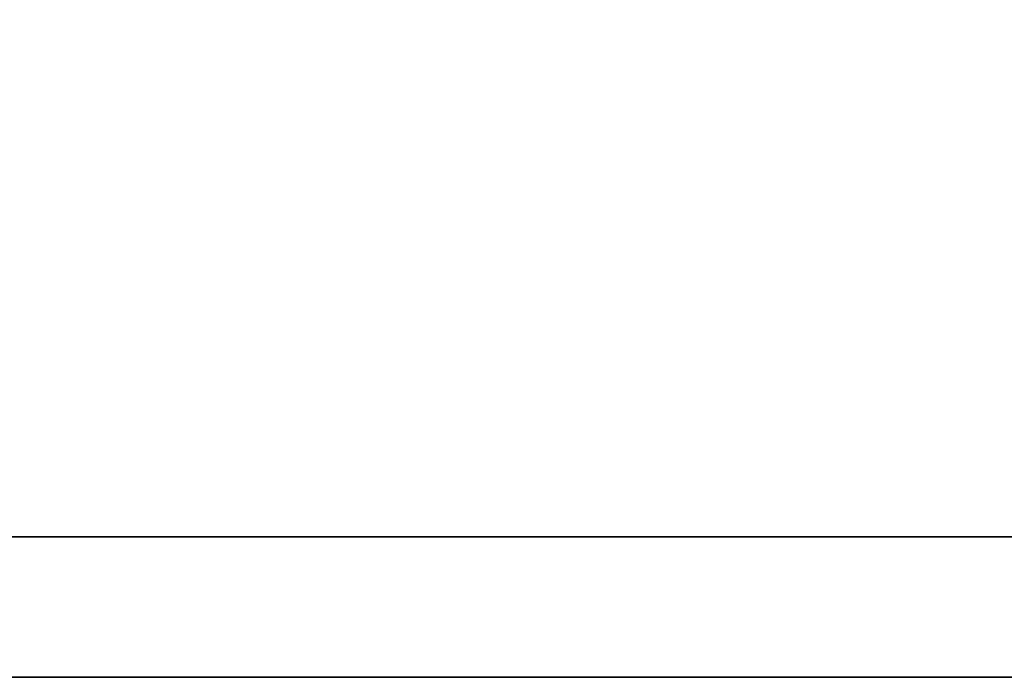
# Model space of a CAD drawing. Header units: inches. Extents: x 22 to 421, y 73 to 311.
# Tile 24 of 59: x 339.69 to 341.31, y 201.56 to 202.64. Entities that reach past the tile are written whole.
import ezdxf

# ---------------------------------------------------------------- set-up
doc = ezdxf.new("R2010")
doc.units = ezdxf.units.IN
doc.header["$LTSCALE"] = 0.4
doc.layers.add('DIM', color=4, linetype='Continuous')
doc.layers.add('layer 1', color=7, linetype='Continuous')

# ---------------------------------------------------------------- blocks, each defined once
blk = doc.blocks.new('TBI MOTION logo(完整正式版)')
at = {"layer": 'layer 1', "color": 22, "lineweight": 35}
blk.add_open_spline([(75.90875, -9.47875), (75.90875, -9.47875), (75.90875, -12.28625), (75.90875, -12.28625), (75.90875, -12.28625), (75.90875, -12.28625), (75.90875, -12.47875), (75.90875, -12.47875), (75.90875, -12.47875), (75.90875, -12.47875), (75.71625, -12.47875), (75.71625, -12.47875), (75.71625, -12.47875), (75.71625, -12.47875), (-88.32875, -12.47875), (-88.32875, -12.47875), (-88.32875, -12.47875), (-88.32875, -12.47875), (-88.32875, -13.29375), (-88.32875, -13.29375), (-88.32875, -13.29375), (-88.32875, -13.29375), (82.89125, -13.29375), (82.89125, -13.29375), (82.89125, -13.29375), (82.89125, -13.29375), (75.90875, -9.47875), (75.90875, -9.47875)], degree=3, knots=[0, 0, 0, 0, 0.1428571, 0.1428571, 0.1428571, 0.1428571, 0.2857143, 0.2857143, 0.2857143, 0.2857143, 0.4285714, 0.4285714, 0.4285714, 0.4285714, 0.5714286, 0.5714286, 0.5714286, 0.5714286, 0.7142857, 0.7142857, 0.7142857, 0.7142857, 0.8571429, 0.8571429, 0.8571429, 0.8571429, 1, 1, 1, 1], dxfattribs=at)

msp = doc.modelspace()

# ---------------------------------------------------------------- block references
at = {"layer": 'DIM', "xscale": 0.2835000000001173, "yscale": 0.2834999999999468, "zscale": 0.2835}
msp.add_blockref('TBI MOTION logo(完整正式版)', (359.8657, 205.3238), dxfattribs=at)

doc.saveas('drawing.dxf')
